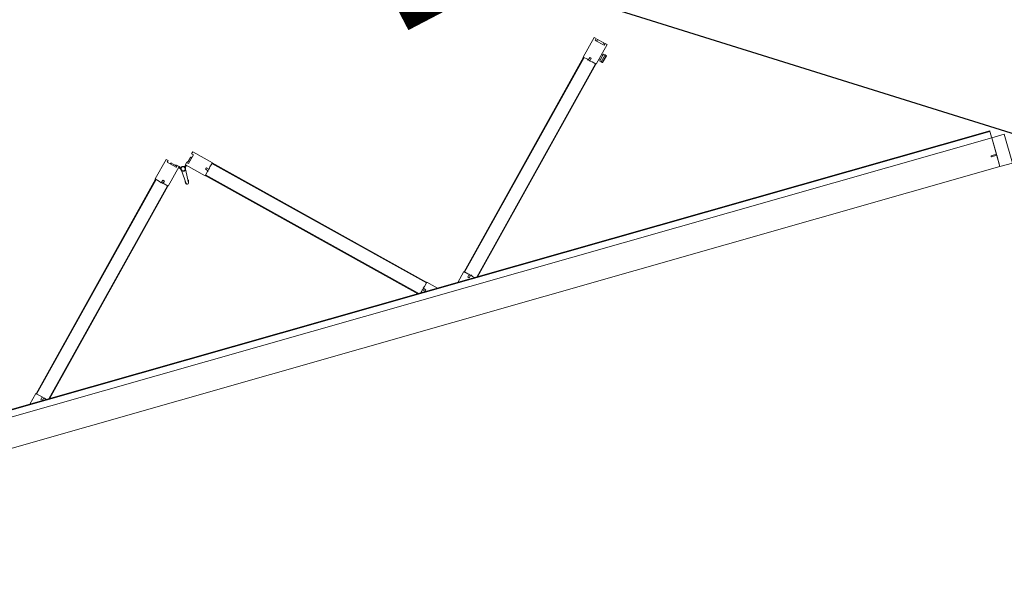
# Model space of a CAD drawing. Header units: inches. Extents: x 424 to 2043, y -237 to 445.
# Tile 250 of 256: x 728.67 to 732, y 8.58 to 10.49. Entities that reach past the tile are written whole.
import ezdxf

# ---------------------------------------------------------------- set-up
doc = ezdxf.new("R2010")
doc.units = ezdxf.units.IN
doc.header["$MEASUREMENT"] = 0
doc.layers.add('A-DOOR', color=31, linetype='Continuous', lineweight=9)
doc.styles.get("Standard").update_dxf_attribs({"font": 'arial.ttf'})
doc.dimstyles.new('ISO-25', dxfattribs={"dimtxt": 1.2, "dimasz": 0.5, "dimexe": 0.8, "dimexo": 50, "dimtad": 1, "dimtoh": 1, "dimdec": 1, "dimdsep": 46, "dimtxsty": 'Standard', "dimblk": 'ARCHTICK', "dimcen": 2.5, "dimadec": 0, "dimazin": 0, "dimtfac": 1, "dimtdec": 1, "dimtmove": 0, "dimatfit": 3, "dimldrblk": 'ARCHTICK', "dimfxl": 1, "dimfxlon": 1, "dimarcsym": 0})

# ---------------------------------------------------------------- blocks, each defined once
blk = doc.blocks.new('5-panel_Bi-fold_external_door_10806 - Type 1-V6-اول')
at = {"layer": 'A-DOOR'}
for p, q in [((-0.1205, 0.7449), (-0.1742, 0.6912)), ((-0.1148, 0.7393), (-0.1205, 0.7449)), ((-0.1198, 0.7343), (-0.1148, 0.7393)), ((-0.0957, 0.7103), (-0.1198, 0.7343)), ((-0.0281, 0.7343), (-0.0521, 0.7103)), ((-0.0274, 0.7449), (-0.033, 0.7393)), ((-0.033, 0.7393), (-0.0281, 0.7343)), ((0.0264, 0.6912), (-0.0274, 0.7449)), ((1.3827, 0.745), (1.3289, 0.6912)), ((1.3884, 0.7393), (1.3827, 0.745)), ((1.3834, 0.7343), (1.3884, 0.7393)), ((1.4074, 0.7103), (1.3834, 0.7343)), ((1.3912, 0.7354), (1.3868, 0.731)), ((1.4085, 0.7181), (1.3912, 0.7354)), ((-0.1389, 0.6558), (-0.0851, 0.7096)), ((-0.1103, 0.7284), (-0.112, 0.7266)), ((-0.1103, 0.7284), (-0.112, 0.7266)), ((-0.1103, 0.7284), (-0.112, 0.7266)), ((-0.097, 0.7173), (-0.1081, 0.7284)), ((-0.0908, 0.7153), (-0.0957, 0.7103)), ((-0.0909, 0.7151), (-0.0924, 0.7165)), ((-0.0851, 0.7096), (-0.0908, 0.7153)), ((-0.0879, 0.7068), (-0.0837, 0.7025)), ((-0.0797, 0.7039), (-0.0853, 0.7094)), ((-0.0625, 0.7094), (-0.0681, 0.7039)), ((-0.0674, 0.7031), (-0.0676, 0.7033)), ((-0.0674, 0.7031), (-0.0676, 0.7033)), ((-0.0674, 0.7031), (-0.0676, 0.7033)), ((-0.0674, 0.7031), (-0.0676, 0.7033)), ((-0.0674, 0.7031), (-0.0676, 0.7033)), ((-0.0674, 0.7031), (-0.0676, 0.7033)), ((-0.0674, 0.7031), (-0.0676, 0.7033)), ((-0.0674, 0.7031), (-0.0676, 0.7033)), ((-0.0674, 0.7031), (-0.0676, 0.7033)), ((-0.0642, 0.7025), (-0.0599, 0.7068)), ((-0.0571, 0.7153), (-0.0627, 0.7096)), ((-0.0627, 0.7096), (-0.009, 0.6558)), ((-0.0521, 0.7103), (-0.0571, 0.7153)), ((-0.0554, 0.7165), (-0.0569, 0.7151)), ((-0.0397, 0.7284), (-0.0508, 0.7173)), ((-0.0358, 0.7266), (-0.0376, 0.7284)), ((-0.0358, 0.7266), (-0.0376, 0.7284)), ((-0.0358, 0.7266), (-0.0376, 0.7284)), ((1.3643, 0.6559), (1.418, 0.7096)), ((1.4069, 0.7165), (1.4085, 0.7181)), ((1.4103, 0.7131), (1.4069, 0.7165)), ((1.4124, 0.7153), (1.4074, 0.7103)), ((1.418, 0.7096), (1.4124, 0.7153)), ((-0.7598, 0.1042), (-0.1735, 0.6905)), ((-0.7584, 0.1027), (-0.1721, 0.6891)), ((-0.1742, 0.6912), (-0.1627, 0.6797)), ((-0.1735, 0.6905), (-0.1721, 0.6891)), ((-0.1627, 0.6797), (-0.158, 0.6731)), ((-0.158, 0.6731), (-0.1507, 0.6804)), ((-0.1571, 0.6741), (-0.1528, 0.6698)), ((-0.1464, 0.6762), (-0.1536, 0.6691)), ((-0.1536, 0.6691), (-0.15, 0.667)), ((-0.1507, 0.6804), (-0.1464, 0.6762)), ((-0.15, 0.667), (-0.1389, 0.6558)), ((-0.0812, 0.695), (-0.0779, 0.648)), ((-0.0699, 0.648), (-0.0666, 0.695)), ((-0.009, 0.6558), (0.0022, 0.667)), ((-0.0014, 0.6762), (0.0029, 0.6804)), ((0.0057, 0.6691), (-0.0014, 0.6762)), ((0.0022, 0.667), (0.0057, 0.6691)), ((0.0029, 0.6804), (0.0102, 0.6731)), ((0.005, 0.6698), (0.0092, 0.6741)), ((0.0102, 0.6731), (0.0148, 0.6797)), ((0.0148, 0.6797), (0.0264, 0.6912)), ((0.0243, 0.6891), (0.0257, 0.6905)), ((0.0243, 0.6891), (0.6106, 0.1027)), ((0.0257, 0.6905), (0.612, 0.1042)), ((1.3297, 0.6905), (0.7433, 0.1042)), ((1.3311, 0.6891), (0.7447, 0.1028)), ((1.3289, 0.6912), (1.3401, 0.6801)), ((1.3297, 0.6905), (1.3311, 0.6891)), ((1.3401, 0.6801), (1.3422, 0.6765)), ((1.3422, 0.6765), (1.3493, 0.6836)), ((1.3429, 0.6773), (1.3472, 0.673)), ((1.3535, 0.6794), (1.3462, 0.672)), ((1.3462, 0.672), (1.3528, 0.6674)), ((1.3493, 0.6836), (1.3535, 0.6794)), ((1.3528, 0.6674), (1.3643, 0.6559)), ((1.3775, 0.669), (1.381, 0.6655)), ((1.3785, 0.6629), (1.381, 0.6655)), ((1.3943, 0.6788), (1.381, 0.6655)), ((1.4015, 0.6781), (1.3824, 0.659)), ((1.3855, 0.6559), (1.4046, 0.675)), ((1.3855, 0.6559), (1.4046, 0.675)), ((1.3861, 0.6553), (1.4052, 0.6744)), ((1.3943, 0.6788), (1.3907, 0.6823)), ((1.3943, 0.6788), (1.3976, 0.682)), ((1.3976, 0.682), (1.4015, 0.6781)), ((1.4015, 0.6781), (1.4024, 0.6772)), ((1.4024, 0.6772), (1.4046, 0.675)), ((1.4046, 0.675), (1.4052, 0.6744)), ((-0.7235, 0.0755), (-0.141, 0.658)), ((-0.7207, 0.0755), (-0.1396, 0.6566)), ((-0.141, 0.658), (-0.1396, 0.6566)), ((-0.0796, 0.6523), (-0.0777, 0.647)), ((-0.0796, 0.6523), (-0.0779, 0.648)), ((-0.0777, 0.647), (-0.0796, 0.6523)), ((-0.0777, 0.647), (-0.0778, 0.6474)), ((-0.0701, 0.647), (-0.0683, 0.6523)), ((-0.0683, 0.6523), (-0.0701, 0.647)), ((-0.0701, 0.647), (-0.07, 0.6474)), ((-0.0683, 0.6523), (-0.0699, 0.648)), ((-0.0083, 0.6566), (-0.0069, 0.658)), ((-0.0083, 0.6566), (0.5728, 0.0755)), ((-0.0069, 0.658), (0.5757, 0.0755)), ((1.3622, 0.658), (0.7797, 0.0755)), ((1.3636, 0.6566), (0.7825, 0.0755)), ((1.3622, 0.658), (1.3636, 0.6566)), ((1.3824, 0.659), (1.3785, 0.6629)), ((1.3833, 0.6581), (1.3824, 0.659)), ((1.3855, 0.6559), (1.3833, 0.6581)), ((1.3861, 0.6553), (1.3855, 0.6559)), ((-0.7605, 0.1049), (-0.7899, 0.0755)), ((-0.749, 0.0933), (-0.7605, 0.1049)), ((-0.7584, 0.1027), (-0.7598, 0.1042)), ((0.6127, 0.1049), (0.6012, 0.0933)), ((0.612, 0.1042), (0.6106, 0.1027)), ((0.6421, 0.0755), (0.6127, 0.1049)), ((0.7426, 0.1049), (0.7132, 0.0755)), ((0.7538, 0.0937), (0.7426, 0.1049)), ((0.7447, 0.1028), (0.7433, 0.1042)), ((2.581, 0.0759), (-2.331, 0.0759)), ((2.581, 0.0737), (-2.331, 0.0737)), ((-0.7498, 0.0814), (-0.7424, 0.0887)), ((-0.7455, 0.0771), (-0.7498, 0.0814)), ((-0.7424, 0.0887), (-0.749, 0.0933)), ((-0.7384, 0.0842), (-0.7455, 0.0771)), ((-0.7391, 0.0835), (-0.7434, 0.0877)), ((-0.7363, 0.0807), (-0.7384, 0.0842)), ((-0.7311, 0.0755), (-0.7363, 0.0807)), ((0.5885, 0.0807), (0.5833, 0.0755)), ((0.5906, 0.0842), (0.5885, 0.0807)), ((0.5977, 0.0771), (0.5906, 0.0842)), ((0.5956, 0.0877), (0.5913, 0.0835)), ((0.6012, 0.0933), (0.5946, 0.0887)), ((0.5946, 0.0887), (0.6019, 0.0814)), ((0.6019, 0.0814), (0.5977, 0.0771)), ((0.7502, 0.0846), (0.7573, 0.0917)), ((0.7545, 0.0803), (0.7502, 0.0846)), ((0.7573, 0.0917), (0.7538, 0.0937)), ((0.7618, 0.0877), (0.7545, 0.0803)), ((0.7608, 0.0867), (0.7566, 0.0909)), ((0.7664, 0.0811), (0.7618, 0.0877)), ((0.772, 0.0755), (0.7664, 0.0811)), ((2.581, 0.0759), (2.581, 0.0755)), ((2.581, 0.0755), (2.581, 0.0743)), ((2.581, 0.0743), (2.581, 0.0737)), ((2.581, 0.0737), (2.581, 0.0693)), ((2.581, 0.0693), (2.581, 0.0538)), ((-2.331, 0.0516), (2.581, 0.0516)), ((2.581, 0.0538), (2.581, 0.0516)), ((2.581, 0.0516), (2.581, -0.05)), ((2.625, 0.0516), (2.581, 0.0516)), ((2.581, 0.0516), (2.581, -0.0065)), ((2.625, -0.05), (2.625, 0.0516)), ((2.562, -0.007), (2.562, -0.0097)), ((2.581, -0.0065), (2.5625, -0.0065)), ((2.5625, -0.0102), (2.581, -0.0102)), ((2.581, -0.0102), (2.581, -0.05)), ((-2.331, -0.05), (2.581, -0.05)), ((2.581, -0.05), (2.625, -0.05))]:
    blk.add_line(p, q, dxfattribs=at)
at = {"layer": 'A-DOOR', "flags": 128}
for points in [[(-0.0739, 0.7063), (-0.0742, 0.7063), (-0.0746, 0.7063), (-0.0749, 0.7063), (-0.0752, 0.7062), (-0.0755, 0.7062), (-0.0758, 0.7061), (-0.0761, 0.706), (-0.0764, 0.7059), (-0.0767, 0.7058), (-0.077, 0.7057), (-0.0773, 0.7056), (-0.0776, 0.7054), (-0.0779, 0.7053), (-0.0782, 0.7051), (-0.0784, 0.7049), (-0.0787, 0.7048), (-0.0789, 0.7046), (-0.0792, 0.7044), (-0.0794, 0.7041), (-0.0797, 0.7039), (-0.0799, 0.7037), (-0.0801, 0.7034), (-0.0803, 0.7032), (-0.0805, 0.7029), (-0.0806, 0.7027), (-0.0808, 0.7024), (-0.081, 0.7021), (-0.0811, 0.7018), (-0.0812, 0.7015), (-0.0814, 0.7012), (-0.0815, 0.7009), (-0.0816, 0.7006), (-0.0817, 0.7003), (-0.0817, 0.7), (-0.0818, 0.6997), (-0.0818, 0.6994), (-0.0819, 0.6991), (-0.0819, 0.6987), (-0.0819, 0.6984), (-0.0819, 0.6981), (-0.0819, 0.6978), (-0.0819, 0.6975), (-0.0818, 0.6972), (-0.0818, 0.6968), (-0.0817, 0.6965), (-0.0816, 0.6962), (-0.0815, 0.6959), (-0.0814, 0.6956), (-0.0813, 0.6953), (-0.0812, 0.695), (-0.0811, 0.6947), (-0.0809, 0.6944), (-0.0807, 0.6942), (-0.0806, 0.6939), (-0.0804, 0.6936), (-0.0802, 0.6934), (-0.08, 0.6931), (-0.0798, 0.6929), (-0.0796, 0.6927), (-0.0793, 0.6924), (-0.0791, 0.6922), (-0.0788, 0.692), (-0.0786, 0.6918), (-0.0783, 0.6917), (-0.078, 0.6915), (-0.0778, 0.6913), (-0.0775, 0.6912), (-0.0772, 0.691), (-0.0769, 0.6909), (-0.0766, 0.6908), (-0.0763, 0.6907), (-0.076, 0.6906), (-0.0757, 0.6905), (-0.0754, 0.6905), (-0.075, 0.6904), (-0.0747, 0.6904), (-0.0744, 0.6904), (-0.0741, 0.6903), (-0.0739, 0.6903)], [(-0.0801, 0.7034), (-0.0803, 0.7032), (-0.0805, 0.7029), (-0.0806, 0.7027), (-0.0808, 0.7024), (-0.081, 0.7021), (-0.0811, 0.7018), (-0.0812, 0.7015), (-0.0814, 0.7012), (-0.0815, 0.7009), (-0.0816, 0.7006), (-0.0817, 0.7003), (-0.0817, 0.7), (-0.0818, 0.6997), (-0.0818, 0.6994), (-0.0819, 0.6991), (-0.0819, 0.6987), (-0.0819, 0.6984), (-0.0819, 0.6981), (-0.0819, 0.6978), (-0.0819, 0.6975), (-0.0818, 0.6972), (-0.0818, 0.6968), (-0.0817, 0.6965), (-0.0816, 0.6962), (-0.0815, 0.6959), (-0.0814, 0.6956), (-0.0813, 0.6953), (-0.0812, 0.695), (-0.0811, 0.6947), (-0.0809, 0.6944), (-0.0807, 0.6942), (-0.0806, 0.6939), (-0.0804, 0.6936), (-0.0802, 0.6934), (-0.08, 0.6931), (-0.0798, 0.6929), (-0.0796, 0.6927), (-0.0793, 0.6924), (-0.0791, 0.6922), (-0.0788, 0.692), (-0.0786, 0.6918), (-0.0783, 0.6917), (-0.078, 0.6915), (-0.0778, 0.6913), (-0.0775, 0.6912), (-0.0772, 0.691), (-0.0769, 0.6909), (-0.0766, 0.6908), (-0.0763, 0.6907), (-0.076, 0.6906), (-0.0757, 0.6905), (-0.0754, 0.6905), (-0.075, 0.6904), (-0.0747, 0.6904), (-0.0744, 0.6904), (-0.0741, 0.6903), (-0.0739, 0.6903)], [(-0.0801, 0.7034), (-0.0803, 0.7032), (-0.0805, 0.7029), (-0.0806, 0.7027), (-0.0808, 0.7024), (-0.081, 0.7021), (-0.0811, 0.7018), (-0.0812, 0.7015), (-0.0814, 0.7012), (-0.0815, 0.7009), (-0.0816, 0.7006), (-0.0817, 0.7003), (-0.0817, 0.7), (-0.0818, 0.6997), (-0.0818, 0.6994), (-0.0819, 0.6991), (-0.0819, 0.6987), (-0.0819, 0.6984), (-0.0819, 0.6981), (-0.0819, 0.6978), (-0.0819, 0.6975), (-0.0818, 0.6972), (-0.0818, 0.6968), (-0.0817, 0.6965), (-0.0816, 0.6962), (-0.0815, 0.6959), (-0.0814, 0.6956), (-0.0813, 0.6953), (-0.0812, 0.695), (-0.0811, 0.6947), (-0.0809, 0.6944), (-0.0807, 0.6942), (-0.0806, 0.6939), (-0.0804, 0.6936), (-0.0802, 0.6934), (-0.08, 0.6931), (-0.0798, 0.6929), (-0.0796, 0.6927), (-0.0793, 0.6924), (-0.0791, 0.6922), (-0.0788, 0.692), (-0.0786, 0.6918), (-0.0783, 0.6917), (-0.078, 0.6915), (-0.0778, 0.6913), (-0.0775, 0.6912), (-0.0772, 0.691), (-0.0769, 0.6909), (-0.0766, 0.6908), (-0.0763, 0.6907), (-0.076, 0.6906), (-0.0757, 0.6905), (-0.0754, 0.6905), (-0.075, 0.6904), (-0.0747, 0.6904), (-0.0744, 0.6904), (-0.0741, 0.6903), (-0.0739, 0.6903)], [(-0.0801, 0.7034), (-0.0803, 0.7032), (-0.0805, 0.7029), (-0.0806, 0.7027), (-0.0808, 0.7024), (-0.081, 0.7021), (-0.0811, 0.7018), (-0.0812, 0.7015), (-0.0814, 0.7012), (-0.0815, 0.7009), (-0.0816, 0.7006), (-0.0817, 0.7003), (-0.0817, 0.7), (-0.0818, 0.6997), (-0.0818, 0.6994), (-0.0819, 0.6991), (-0.0819, 0.6987), (-0.0819, 0.6984), (-0.0819, 0.6981), (-0.0819, 0.6978), (-0.0819, 0.6975), (-0.0818, 0.6972), (-0.0818, 0.6968), (-0.0817, 0.6965), (-0.0816, 0.6962), (-0.0815, 0.6959), (-0.0814, 0.6956), (-0.0813, 0.6953), (-0.0812, 0.695), (-0.0811, 0.6947), (-0.0809, 0.6944), (-0.0807, 0.6942), (-0.0806, 0.6939), (-0.0804, 0.6936), (-0.0802, 0.6934), (-0.08, 0.6931), (-0.0798, 0.6929), (-0.0796, 0.6927), (-0.0793, 0.6924), (-0.0791, 0.6922), (-0.0788, 0.692), (-0.0786, 0.6918), (-0.0783, 0.6917), (-0.078, 0.6915), (-0.0778, 0.6913), (-0.0775, 0.6912), (-0.0772, 0.691), (-0.0769, 0.6909), (-0.0766, 0.6908), (-0.0763, 0.6907), (-0.076, 0.6906), (-0.0757, 0.6905), (-0.0754, 0.6905), (-0.075, 0.6904), (-0.0747, 0.6904), (-0.0744, 0.6904), (-0.0741, 0.6903), (-0.0739, 0.6903)], [(-0.0801, 0.7034), (-0.0803, 0.7032), (-0.0805, 0.7029), (-0.0806, 0.7027), (-0.0808, 0.7024), (-0.081, 0.7021), (-0.0811, 0.7018), (-0.0812, 0.7015), (-0.0814, 0.7012), (-0.0815, 0.7009), (-0.0816, 0.7006), (-0.0817, 0.7003), (-0.0817, 0.7), (-0.0818, 0.6997), (-0.0818, 0.6994), (-0.0819, 0.6991), (-0.0819, 0.6987), (-0.0819, 0.6984), (-0.0819, 0.6981), (-0.0819, 0.6978), (-0.0819, 0.6975), (-0.0818, 0.6972), (-0.0818, 0.6968), (-0.0817, 0.6965), (-0.0816, 0.6962), (-0.0815, 0.6959), (-0.0814, 0.6956), (-0.0813, 0.6953), (-0.0812, 0.695), (-0.0811, 0.6947), (-0.0809, 0.6944), (-0.0807, 0.6942), (-0.0806, 0.6939), (-0.0804, 0.6936), (-0.0802, 0.6934), (-0.08, 0.6931), (-0.0798, 0.6929), (-0.0796, 0.6927), (-0.0793, 0.6924), (-0.0791, 0.6922), (-0.0788, 0.692), (-0.0786, 0.6918), (-0.0783, 0.6917), (-0.078, 0.6915), (-0.0778, 0.6913), (-0.0775, 0.6912), (-0.0772, 0.691), (-0.0769, 0.6909), (-0.0766, 0.6908), (-0.0763, 0.6907), (-0.076, 0.6906), (-0.0757, 0.6905), (-0.0754, 0.6905), (-0.075, 0.6904), (-0.0747, 0.6904), (-0.0744, 0.6904), (-0.0741, 0.6903), (-0.0739, 0.6903)], [(-0.0808, 0.7024), (-0.081, 0.7021), (-0.0811, 0.7018), (-0.0812, 0.7015), (-0.0814, 0.7012), (-0.0815, 0.7009), (-0.0816, 0.7006), (-0.0817, 0.7003), (-0.0817, 0.7), (-0.0818, 0.6997), (-0.0818, 0.6994), (-0.0819, 0.6991), (-0.0819, 0.6987), (-0.0819, 0.6984), (-0.0819, 0.6981), (-0.0819, 0.6978), (-0.0819, 0.6975), (-0.0818, 0.6972), (-0.0818, 0.6968), (-0.0817, 0.6965), (-0.0816, 0.6962), (-0.0815, 0.6959), (-0.0814, 0.6956), (-0.0813, 0.6953)], [(-0.081, 0.7021), (-0.0811, 0.7018), (-0.0812, 0.7015), (-0.0814, 0.7012), (-0.0815, 0.7009), (-0.0816, 0.7006), (-0.0817, 0.7003), (-0.0817, 0.7), (-0.0818, 0.6997), (-0.0818, 0.6994), (-0.0819, 0.6991), (-0.0819, 0.6987), (-0.0819, 0.6984), (-0.0819, 0.6981), (-0.0819, 0.6978), (-0.0819, 0.6975), (-0.0818, 0.6972), (-0.0818, 0.6968), (-0.0817, 0.6965), (-0.0816, 0.6962), (-0.0815, 0.6959), (-0.0814, 0.6956), (-0.0813, 0.6953)], [(-0.081, 0.7021), (-0.0811, 0.7018), (-0.0812, 0.7015), (-0.0814, 0.7012), (-0.0815, 0.7009), (-0.0816, 0.7006), (-0.0817, 0.7003), (-0.0817, 0.7), (-0.0818, 0.6997), (-0.0818, 0.6994), (-0.0819, 0.6991), (-0.0819, 0.6987), (-0.0819, 0.6984), (-0.0819, 0.6981), (-0.0819, 0.6978), (-0.0819, 0.6975), (-0.0818, 0.6972), (-0.0818, 0.6968), (-0.0817, 0.6965), (-0.0816, 0.6962), (-0.0815, 0.6959), (-0.0814, 0.6956), (-0.0813, 0.6953)], [(-0.081, 0.7021), (-0.0811, 0.7018), (-0.0812, 0.7015), (-0.0814, 0.7012), (-0.0815, 0.7009), (-0.0816, 0.7006), (-0.0817, 0.7003), (-0.0817, 0.7), (-0.0818, 0.6997), (-0.0818, 0.6994), (-0.0819, 0.6991), (-0.0819, 0.6987), (-0.0819, 0.6984), (-0.0819, 0.6981), (-0.0819, 0.6978), (-0.0819, 0.6975), (-0.0818, 0.6972), (-0.0818, 0.6968), (-0.0817, 0.6965), (-0.0816, 0.6962), (-0.0815, 0.6959), (-0.0814, 0.6956), (-0.0813, 0.6953)], [(-0.081, 0.7021), (-0.0811, 0.7018), (-0.0812, 0.7015), (-0.0814, 0.7012), (-0.0815, 0.7009), (-0.0816, 0.7006), (-0.0817, 0.7003), (-0.0817, 0.7), (-0.0818, 0.6997), (-0.0818, 0.6994), (-0.0819, 0.6991), (-0.0819, 0.6987), (-0.0819, 0.6984), (-0.0819, 0.6981), (-0.0819, 0.6978), (-0.0819, 0.6975), (-0.0818, 0.6972), (-0.0818, 0.6968), (-0.0817, 0.6965), (-0.0816, 0.6962), (-0.0815, 0.6959), (-0.0814, 0.6956), (-0.0813, 0.6953)], [(-0.081, 0.7021), (-0.0811, 0.7018), (-0.0812, 0.7015), (-0.0814, 0.7012), (-0.0815, 0.7009), (-0.0816, 0.7006), (-0.0817, 0.7003), (-0.0817, 0.7), (-0.0818, 0.6997), (-0.0818, 0.6994), (-0.0819, 0.6991), (-0.0819, 0.6987), (-0.0819, 0.6984), (-0.0819, 0.6981), (-0.0819, 0.6978), (-0.0819, 0.6975), (-0.0818, 0.6972), (-0.0818, 0.6968), (-0.0817, 0.6965), (-0.0816, 0.6962), (-0.0815, 0.6959), (-0.0814, 0.6956), (-0.0813, 0.6953)], [(-0.081, 0.7021), (-0.0811, 0.7018), (-0.0812, 0.7015), (-0.0814, 0.7012), (-0.0815, 0.7009), (-0.0816, 0.7006), (-0.0817, 0.7003), (-0.0817, 0.7), (-0.0818, 0.6997), (-0.0818, 0.6994), (-0.0819, 0.6991), (-0.0819, 0.6987), (-0.0819, 0.6984), (-0.0819, 0.6981), (-0.0819, 0.6978), (-0.0819, 0.6975), (-0.0818, 0.6972), (-0.0818, 0.6968), (-0.0817, 0.6965), (-0.0816, 0.6962), (-0.0815, 0.6959), (-0.0814, 0.6956), (-0.0813, 0.6953)], [(-0.081, 0.7021), (-0.0811, 0.7018), (-0.0812, 0.7015), (-0.0814, 0.7012), (-0.0815, 0.7009), (-0.0816, 0.7006), (-0.0817, 0.7003), (-0.0817, 0.7), (-0.0818, 0.6997), (-0.0818, 0.6994), (-0.0819, 0.6991), (-0.0819, 0.6987), (-0.0819, 0.6984), (-0.0819, 0.6981), (-0.0819, 0.6978), (-0.0819, 0.6975), (-0.0818, 0.6972), (-0.0818, 0.6968), (-0.0817, 0.6965), (-0.0816, 0.6962), (-0.0815, 0.6959), (-0.0814, 0.6956), (-0.0813, 0.6953)], [(-0.081, 0.7021), (-0.0811, 0.7018), (-0.0812, 0.7015), (-0.0814, 0.7012), (-0.0815, 0.7009), (-0.0816, 0.7006), (-0.0817, 0.7003), (-0.0817, 0.7), (-0.0818, 0.6997), (-0.0818, 0.6994), (-0.0819, 0.6991), (-0.0819, 0.6987), (-0.0819, 0.6984), (-0.0819, 0.6981), (-0.0819, 0.6978), (-0.0819, 0.6975), (-0.0818, 0.6972), (-0.0818, 0.6968), (-0.0817, 0.6965), (-0.0816, 0.6962), (-0.0815, 0.6959), (-0.0814, 0.6956), (-0.0813, 0.6953)], [(-0.0801, 0.7034), (-0.0803, 0.7032), (-0.0805, 0.7029)], [(-0.0801, 0.7034), (-0.0803, 0.7032), (-0.0805, 0.7029)], [(-0.0801, 0.7034), (-0.0803, 0.7032), (-0.0805, 0.7029)], [(-0.0801, 0.7034), (-0.0803, 0.7032), (-0.0805, 0.7029)], [(-0.0801, 0.7034), (-0.0803, 0.7032), (-0.0805, 0.7029)], [(-0.0801, 0.7034), (-0.0803, 0.7032), (-0.0805, 0.7029)], [(-0.0801, 0.7034), (-0.0803, 0.7032), (-0.0805, 0.7029)], [(-0.0801, 0.7034), (-0.0803, 0.7032), (-0.0805, 0.7029)], [(-0.0801, 0.7034), (-0.0803, 0.7032), (-0.0805, 0.7029)], [(-0.0742, 0.7063), (-0.0746, 0.7063), (-0.0749, 0.7063), (-0.0752, 0.7062), (-0.0755, 0.7062), (-0.0758, 0.7061), (-0.0761, 0.706), (-0.0764, 0.7059), (-0.0767, 0.7058), (-0.077, 0.7057), (-0.0773, 0.7056), (-0.0776, 0.7054), (-0.0779, 0.7053), (-0.0782, 0.7051), (-0.0784, 0.7049), (-0.0787, 0.7048), (-0.0789, 0.7046), (-0.0792, 0.7044), (-0.0794, 0.7041), (-0.0797, 0.7039)], [(-0.0742, 0.7063), (-0.0746, 0.7063), (-0.0749, 0.7063), (-0.0752, 0.7062), (-0.0755, 0.7062), (-0.0758, 0.7061), (-0.0761, 0.706), (-0.0764, 0.7059), (-0.0767, 0.7058), (-0.077, 0.7057), (-0.0773, 0.7056), (-0.0776, 0.7054), (-0.0779, 0.7053), (-0.0782, 0.7051), (-0.0784, 0.7049), (-0.0787, 0.7048), (-0.0789, 0.7046), (-0.0792, 0.7044), (-0.0794, 0.7041), (-0.0797, 0.7039)], [(-0.0742, 0.7063), (-0.0746, 0.7063), (-0.0749, 0.7063), (-0.0752, 0.7062), (-0.0755, 0.7062), (-0.0758, 0.7061), (-0.0761, 0.706), (-0.0764, 0.7059), (-0.0767, 0.7058), (-0.077, 0.7057), (-0.0773, 0.7056), (-0.0776, 0.7054), (-0.0779, 0.7053), (-0.0782, 0.7051), (-0.0784, 0.7049), (-0.0787, 0.7048), (-0.0789, 0.7046), (-0.0792, 0.7044), (-0.0794, 0.7041), (-0.0797, 0.7039)], [(-0.0742, 0.7063), (-0.0746, 0.7063), (-0.0749, 0.7063), (-0.0752, 0.7062), (-0.0755, 0.7062), (-0.0758, 0.7061), (-0.0761, 0.706), (-0.0764, 0.7059), (-0.0767, 0.7058), (-0.077, 0.7057), (-0.0773, 0.7056), (-0.0776, 0.7054), (-0.0779, 0.7053), (-0.0782, 0.7051), (-0.0784, 0.7049), (-0.0787, 0.7048), (-0.0789, 0.7046), (-0.0792, 0.7044), (-0.0794, 0.7041), (-0.0797, 0.7039)], [(-0.0742, 0.7063), (-0.0746, 0.7063), (-0.0749, 0.7063), (-0.0752, 0.7062), (-0.0755, 0.7062), (-0.0758, 0.7061), (-0.0761, 0.706), (-0.0764, 0.7059), (-0.0767, 0.7058), (-0.077, 0.7057), (-0.0773, 0.7056), (-0.0776, 0.7054), (-0.0779, 0.7053), (-0.0782, 0.7051), (-0.0784, 0.7049), (-0.0787, 0.7048), (-0.0789, 0.7046), (-0.0792, 0.7044), (-0.0794, 0.7041), (-0.0797, 0.7039)], [(-0.0739, 0.7063), (-0.0742, 0.7063), (-0.0746, 0.7063), (-0.0749, 0.7063), (-0.0752, 0.7062), (-0.0755, 0.7062), (-0.0758, 0.7061), (-0.0761, 0.706), (-0.0764, 0.7059), (-0.0767, 0.7058), (-0.077, 0.7057), (-0.0773, 0.7056), (-0.0776, 0.7054), (-0.0779, 0.7053), (-0.0782, 0.7051), (-0.0784, 0.7049), (-0.0787, 0.7048), (-0.0789, 0.7046), (-0.0792, 0.7044), (-0.0794, 0.7041), (-0.0797, 0.7039)], [(-0.0739, 0.7063), (-0.0742, 0.7063), (-0.0746, 0.7063), (-0.0749, 0.7063), (-0.0752, 0.7062), (-0.0755, 0.7062), (-0.0758, 0.7061), (-0.0761, 0.706), (-0.0764, 0.7059), (-0.0767, 0.7058), (-0.077, 0.7057), (-0.0773, 0.7056), (-0.0776, 0.7054), (-0.0779, 0.7053), (-0.0782, 0.7051), (-0.0784, 0.7049), (-0.0787, 0.7048), (-0.0789, 0.7046), (-0.0792, 0.7044), (-0.0794, 0.7041), (-0.0797, 0.7039)], [(-0.0739, 0.7063), (-0.0742, 0.7063), (-0.0746, 0.7063), (-0.0749, 0.7063), (-0.0752, 0.7062), (-0.0755, 0.7062), (-0.0758, 0.7061), (-0.0761, 0.706), (-0.0764, 0.7059), (-0.0767, 0.7058), (-0.077, 0.7057), (-0.0773, 0.7056), (-0.0776, 0.7054), (-0.0779, 0.7053), (-0.0782, 0.7051), (-0.0784, 0.7049), (-0.0787, 0.7048), (-0.0789, 0.7046), (-0.0792, 0.7044), (-0.0794, 0.7041), (-0.0797, 0.7039)], [(-0.0739, 0.7063), (-0.0742, 0.7063), (-0.0746, 0.7063), (-0.0749, 0.7063), (-0.0752, 0.7062), (-0.0755, 0.7062), (-0.0758, 0.7061), (-0.0761, 0.706), (-0.0764, 0.7059), (-0.0767, 0.7058), (-0.077, 0.7057), (-0.0773, 0.7056), (-0.0776, 0.7054), (-0.0779, 0.7053), (-0.0782, 0.7051), (-0.0784, 0.7049), (-0.0787, 0.7048), (-0.0789, 0.7046), (-0.0792, 0.7044), (-0.0794, 0.7041), (-0.0797, 0.7039)], [(-0.0742, 0.7063), (-0.0746, 0.7063), (-0.0749, 0.7063), (-0.0752, 0.7062), (-0.0755, 0.7062), (-0.0758, 0.7061), (-0.0761, 0.706), (-0.0764, 0.7059), (-0.0767, 0.7058), (-0.077, 0.7057), (-0.0773, 0.7056), (-0.0776, 0.7054), (-0.0779, 0.7053), (-0.0782, 0.7051), (-0.0784, 0.7049), (-0.0787, 0.7048), (-0.0789, 0.7046), (-0.0792, 0.7044), (-0.0794, 0.7041), (-0.0797, 0.7039)], [(-0.0742, 0.7063), (-0.0746, 0.7063), (-0.0749, 0.7063), (-0.0752, 0.7062), (-0.0755, 0.7062), (-0.0758, 0.7061), (-0.0761, 0.706), (-0.0764, 0.7059), (-0.0767, 0.7058), (-0.077, 0.7057), (-0.0773, 0.7056), (-0.0776, 0.7054), (-0.0779, 0.7053), (-0.0782, 0.7051), (-0.0784, 0.7049), (-0.0787, 0.7048), (-0.0789, 0.7046), (-0.0792, 0.7044), (-0.0794, 0.7041), (-0.0797, 0.7039)], [(-0.0742, 0.7063), (-0.0746, 0.7063), (-0.0749, 0.7063), (-0.0752, 0.7062), (-0.0755, 0.7062), (-0.0758, 0.7061), (-0.0761, 0.706), (-0.0764, 0.7059), (-0.0767, 0.7058), (-0.077, 0.7057), (-0.0773, 0.7056), (-0.0776, 0.7054), (-0.0779, 0.7053), (-0.0782, 0.7051), (-0.0784, 0.7049), (-0.0787, 0.7048), (-0.0789, 0.7046), (-0.0792, 0.7044), (-0.0794, 0.7041), (-0.0797, 0.7039)], [(-0.0742, 0.7063), (-0.0746, 0.7063), (-0.0749, 0.7063), (-0.0752, 0.7062), (-0.0755, 0.7062), (-0.0758, 0.7061), (-0.0761, 0.706), (-0.0764, 0.7059), (-0.0767, 0.7058), (-0.077, 0.7057), (-0.0773, 0.7056), (-0.0776, 0.7054), (-0.0779, 0.7053), (-0.0782, 0.7051), (-0.0784, 0.7049), (-0.0787, 0.7048), (-0.0789, 0.7046), (-0.0792, 0.7044), (-0.0794, 0.7041), (-0.0797, 0.7039)], [(-0.0681, 0.7038), (-0.0683, 0.704), (-0.0685, 0.7042), (-0.0688, 0.7045), (-0.069, 0.7047), (-0.0693, 0.7048), (-0.0695, 0.705), (-0.0698, 0.7052), (-0.0701, 0.7054), (-0.0704, 0.7055), (-0.0706, 0.7056), (-0.0709, 0.7058), (-0.0712, 0.7059), (-0.0715, 0.706), (-0.0718, 0.7061), (-0.0722, 0.7061), (-0.0725, 0.7062), (-0.0728, 0.7063), (-0.0731, 0.7063), (-0.0734, 0.7063), (-0.0737, 0.7063), (-0.0739, 0.7063)], [(-0.0739, 0.6903), (-0.0736, 0.6903), (-0.0733, 0.6904), (-0.073, 0.6904), (-0.0726, 0.6904), (-0.0723, 0.6905), (-0.072, 0.6906), (-0.0717, 0.6907), (-0.0714, 0.6907), (-0.0711, 0.6909), (-0.0708, 0.691), (-0.0705, 0.6911), (-0.0702, 0.6912), (-0.0699, 0.6914), (-0.0697, 0.6916), (-0.0694, 0.6917), (-0.0691, 0.6919), (-0.0689, 0.6921), (-0.0686, 0.6923), (-0.0684, 0.6925), (-0.0682, 0.6928), (-0.068, 0.693), (-0.0677, 0.6932), (-0.0676, 0.6935), (-0.0674, 0.6938), (-0.0672, 0.694), (-0.067, 0.6943), (-0.0669, 0.6946), (-0.0667, 0.6949), (-0.0666, 0.6951), (-0.0665, 0.6954), (-0.0663, 0.6957), (-0.0663, 0.696), (-0.0662, 0.6964), (-0.0661, 0.6967), (-0.066, 0.697), (-0.066, 0.6973), (-0.0659, 0.6976), (-0.0659, 0.6979), (-0.0659, 0.6983), (-0.0659, 0.6986), (-0.0659, 0.6989), (-0.066, 0.6992), (-0.066, 0.6995), (-0.0661, 0.6998), (-0.0661, 0.7002), (-0.0662, 0.7005), (-0.0663, 0.7008), (-0.0664, 0.7011), (-0.0665, 0.7014), (-0.0666, 0.7017), (-0.0668, 0.702), (-0.0669, 0.7022), (-0.0671, 0.7025), (-0.0673, 0.7028), (-0.0674, 0.7031), (-0.0676, 0.7033), (-0.0678, 0.7036), (-0.0681, 0.7038), (-0.0683, 0.704), (-0.0685, 0.7042), (-0.0688, 0.7045), (-0.069, 0.7047), (-0.0693, 0.7048), (-0.0695, 0.705), (-0.0698, 0.7052), (-0.0701, 0.7054), (-0.0704, 0.7055), (-0.0706, 0.7056), (-0.0709, 0.7058), (-0.0712, 0.7059), (-0.0715, 0.706), (-0.0718, 0.7061), (-0.0722, 0.7061), (-0.0725, 0.7062), (-0.0728, 0.7063), (-0.0731, 0.7063), (-0.0734, 0.7063), (-0.0737, 0.7063), (-0.0739, 0.7063)], [(-0.0681, 0.7038), (-0.0683, 0.704), (-0.0685, 0.7042), (-0.0688, 0.7045), (-0.069, 0.7047), (-0.0693, 0.7048), (-0.0695, 0.705), (-0.0698, 0.7052), (-0.0701, 0.7054), (-0.0704, 0.7055), (-0.0706, 0.7056), (-0.0709, 0.7058), (-0.0712, 0.7059), (-0.0715, 0.706), (-0.0718, 0.7061), (-0.0722, 0.7061), (-0.0725, 0.7062), (-0.0728, 0.7063), (-0.0731, 0.7063), (-0.0734, 0.7063), (-0.0737, 0.7063), (-0.0739, 0.7063)], [(-0.0681, 0.7038), (-0.0683, 0.704), (-0.0685, 0.7042), (-0.0688, 0.7045), (-0.069, 0.7047), (-0.0693, 0.7048), (-0.0695, 0.705), (-0.0698, 0.7052), (-0.0701, 0.7054), (-0.0704, 0.7055), (-0.0706, 0.7056), (-0.0709, 0.7058), (-0.0712, 0.7059), (-0.0715, 0.706), (-0.0718, 0.7061), (-0.0722, 0.7061), (-0.0725, 0.7062), (-0.0728, 0.7063), (-0.0731, 0.7063), (-0.0734, 0.7063), (-0.0737, 0.7063), (-0.0739, 0.7063)], [(-0.0681, 0.7038), (-0.0683, 0.704), (-0.0685, 0.7042), (-0.0688, 0.7045), (-0.069, 0.7047), (-0.0693, 0.7048), (-0.0695, 0.705), (-0.0698, 0.7052), (-0.0701, 0.7054), (-0.0704, 0.7055), (-0.0706, 0.7056), (-0.0709, 0.7058), (-0.0712, 0.7059), (-0.0715, 0.706), (-0.0718, 0.7061), (-0.0722, 0.7061), (-0.0725, 0.7062), (-0.0728, 0.7063), (-0.0731, 0.7063), (-0.0734, 0.7063), (-0.0737, 0.7063), (-0.0739, 0.7063)], [(-0.0739, 0.6903), (-0.0736, 0.6903), (-0.0733, 0.6904), (-0.073, 0.6904), (-0.0726, 0.6904), (-0.0723, 0.6905), (-0.072, 0.6906), (-0.0717, 0.6907), (-0.0714, 0.6907), (-0.0711, 0.6909), (-0.0708, 0.691), (-0.0705, 0.6911), (-0.0702, 0.6912), (-0.0699, 0.6914), (-0.0697, 0.6916), (-0.0694, 0.6917), (-0.0691, 0.6919), (-0.0689, 0.6921), (-0.0686, 0.6923), (-0.0684, 0.6925), (-0.0682, 0.6928), (-0.068, 0.693), (-0.0677, 0.6932), (-0.0676, 0.6935), (-0.0674, 0.6938), (-0.0672, 0.694), (-0.067, 0.6943), (-0.0669, 0.6946), (-0.0667, 0.6949), (-0.0666, 0.6951), (-0.0665, 0.6954), (-0.0663, 0.6957), (-0.0663, 0.696), (-0.0662, 0.6964), (-0.0661, 0.6967), (-0.066, 0.697), (-0.066, 0.6973), (-0.0659, 0.6976), (-0.0659, 0.6979), (-0.0659, 0.6983), (-0.0659, 0.6986), (-0.0659, 0.6989), (-0.066, 0.6992), (-0.066, 0.6995), (-0.0661, 0.6998), (-0.0661, 0.7002), (-0.0662, 0.7005), (-0.0663, 0.7008), (-0.0664, 0.7011), (-0.0665, 0.7014), (-0.0666, 0.7017), (-0.0668, 0.702), (-0.0669, 0.7022), (-0.0671, 0.7025), (-0.0673, 0.7028), (-0.0674, 0.7031), (-0.0676, 0.7033)], [(-0.0739, 0.6903), (-0.0736, 0.6903), (-0.0733, 0.6904), (-0.073, 0.6904), (-0.0726, 0.6904), (-0.0723, 0.6905), (-0.072, 0.6906), (-0.0717, 0.6907), (-0.0714, 0.6907), (-0.0711, 0.6909), (-0.0708, 0.691), (-0.0705, 0.6911), (-0.0702, 0.6912), (-0.0699, 0.6914), (-0.0697, 0.6916), (-0.0694, 0.6917), (-0.0691, 0.6919), (-0.0689, 0.6921), (-0.0686, 0.6923), (-0.0684, 0.6925), (-0.0682, 0.6928), (-0.068, 0.693), (-0.0677, 0.6932), (-0.0676, 0.6935), (-0.0674, 0.6938), (-0.0672, 0.694), (-0.067, 0.6943), (-0.0669, 0.6946), (-0.0667, 0.6949), (-0.0666, 0.6951), (-0.0665, 0.6954), (-0.0663, 0.6957), (-0.0663, 0.696), (-0.0662, 0.6964), (-0.0661, 0.6967), (-0.066, 0.697), (-0.066, 0.6973), (-0.0659, 0.6976), (-0.0659, 0.6979), (-0.0659, 0.6983), (-0.0659, 0.6986), (-0.0659, 0.6989), (-0.066, 0.6992), (-0.066, 0.6995), (-0.0661, 0.6998), (-0.0661, 0.7002), (-0.0662, 0.7005), (-0.0663, 0.7008), (-0.0664, 0.7011), (-0.0665, 0.7014), (-0.0666, 0.7017), (-0.0668, 0.702), (-0.0669, 0.7022), (-0.0671, 0.7025), (-0.0673, 0.7028), (-0.0674, 0.7031), (-0.0676, 0.7033)], [(-0.0739, 0.6903), (-0.0736, 0.6903), (-0.0733, 0.6904), (-0.073, 0.6904), (-0.0726, 0.6904), (-0.0723, 0.6905), (-0.072, 0.6906), (-0.0717, 0.6907), (-0.0714, 0.6907), (-0.0711, 0.6909), (-0.0708, 0.691), (-0.0705, 0.6911), (-0.0702, 0.6912), (-0.0699, 0.6914), (-0.0697, 0.6916), (-0.0694, 0.6917), (-0.0691, 0.6919), (-0.0689, 0.6921), (-0.0686, 0.6923), (-0.0684, 0.6925), (-0.0682, 0.6928), (-0.068, 0.693), (-0.0677, 0.6932), (-0.0676, 0.6935), (-0.0674, 0.6938), (-0.0672, 0.694), (-0.067, 0.6943), (-0.0669, 0.6946), (-0.0667, 0.6949), (-0.0666, 0.6951), (-0.0665, 0.6954), (-0.0663, 0.6957), (-0.0663, 0.696), (-0.0662, 0.6964), (-0.0661, 0.6967), (-0.066, 0.697), (-0.066, 0.6973), (-0.0659, 0.6976), (-0.0659, 0.6979), (-0.0659, 0.6983), (-0.0659, 0.6986), (-0.0659, 0.6989), (-0.066, 0.6992), (-0.066, 0.6995), (-0.0661, 0.6998), (-0.0661, 0.7002), (-0.0662, 0.7005), (-0.0663, 0.7008), (-0.0664, 0.7011), (-0.0665, 0.7014), (-0.0666, 0.7017), (-0.0668, 0.702), (-0.0669, 0.7022), (-0.0671, 0.7025), (-0.0673, 0.7028), (-0.0674, 0.7031), (-0.0676, 0.7033)], [(-0.0739, 0.6903), (-0.0736, 0.6903), (-0.0733, 0.6904), (-0.073, 0.6904), (-0.0726, 0.6904), (-0.0723, 0.6905), (-0.072, 0.6906), (-0.0717, 0.6907), (-0.0714, 0.6907), (-0.0711, 0.6909), (-0.0708, 0.691), (-0.0705, 0.6911), (-0.0702, 0.6912), (-0.0699, 0.6914), (-0.0697, 0.6916), (-0.0694, 0.6917), (-0.0691, 0.6919), (-0.0689, 0.6921), (-0.0686, 0.6923), (-0.0684, 0.6925), (-0.0682, 0.6928), (-0.068, 0.693), (-0.0677, 0.6932), (-0.0676, 0.6935), (-0.0674, 0.6938), (-0.0672, 0.694), (-0.067, 0.6943), (-0.0669, 0.6946), (-0.0667, 0.6949), (-0.0666, 0.6951), (-0.0665, 0.6954), (-0.0663, 0.6957), (-0.0663, 0.696), (-0.0662, 0.6964), (-0.0661, 0.6967), (-0.066, 0.697), (-0.066, 0.6973), (-0.0659, 0.6976), (-0.0659, 0.6979), (-0.0659, 0.6983), (-0.0659, 0.6986), (-0.0659, 0.6989), (-0.066, 0.6992), (-0.066, 0.6995), (-0.0661, 0.6998), (-0.0661, 0.7002), (-0.0662, 0.7005), (-0.0663, 0.7008), (-0.0664, 0.7011), (-0.0665, 0.7014), (-0.0666, 0.7017), (-0.0668, 0.702), (-0.0669, 0.7022), (-0.0671, 0.7025), (-0.0673, 0.7028), (-0.0674, 0.7031), (-0.0676, 0.7033)], [(-0.0681, 0.7038), (-0.0683, 0.704), (-0.0685, 0.7042), (-0.0688, 0.7045), (-0.069, 0.7047), (-0.0693, 0.7048), (-0.0695, 0.705), (-0.0698, 0.7052), (-0.0701, 0.7054), (-0.0704, 0.7055), (-0.0706, 0.7056), (-0.0709, 0.7058), (-0.0712, 0.7059), (-0.0715, 0.706), (-0.0718, 0.7061), (-0.0722, 0.7061), (-0.0725, 0.7062), (-0.0728, 0.7063), (-0.0731, 0.7063), (-0.0734, 0.7063), (-0.0737, 0.7063)], [(-0.0681, 0.7038), (-0.0683, 0.704), (-0.0685, 0.7042), (-0.0688, 0.7045), (-0.069, 0.7047), (-0.0693, 0.7048), (-0.0695, 0.705), (-0.0698, 0.7052), (-0.0701, 0.7054), (-0.0704, 0.7055), (-0.0706, 0.7056), (-0.0709, 0.7058), (-0.0712, 0.7059), (-0.0715, 0.706), (-0.0718, 0.7061), (-0.0722, 0.7061), (-0.0725, 0.7062), (-0.0728, 0.7063), (-0.0731, 0.7063), (-0.0734, 0.7063), (-0.0737, 0.7063)], [(-0.0681, 0.7038), (-0.0683, 0.704), (-0.0685, 0.7042), (-0.0688, 0.7045), (-0.069, 0.7047), (-0.0693, 0.7048), (-0.0695, 0.705), (-0.0698, 0.7052), (-0.0701, 0.7054), (-0.0704, 0.7055), (-0.0706, 0.7056), (-0.0709, 0.7058), (-0.0712, 0.7059), (-0.0715, 0.706), (-0.0718, 0.7061), (-0.0722, 0.7061), (-0.0725, 0.7062), (-0.0728, 0.7063), (-0.0731, 0.7063), (-0.0734, 0.7063), (-0.0737, 0.7063)], [(-0.0681, 0.7038), (-0.0683, 0.704), (-0.0685, 0.7042), (-0.0688, 0.7045), (-0.069, 0.7047), (-0.0693, 0.7048), (-0.0695, 0.705), (-0.0698, 0.7052), (-0.0701, 0.7054), (-0.0704, 0.7055), (-0.0706, 0.7056), (-0.0709, 0.7058), (-0.0712, 0.7059), (-0.0715, 0.706), (-0.0718, 0.7061), (-0.0722, 0.7061), (-0.0725, 0.7062), (-0.0728, 0.7063), (-0.0731, 0.7063), (-0.0734, 0.7063), (-0.0737, 0.7063)], [(-0.0681, 0.7038), (-0.0683, 0.704), (-0.0685, 0.7042), (-0.0688, 0.7045), (-0.069, 0.7047), (-0.0693, 0.7048), (-0.0695, 0.705), (-0.0698, 0.7052), (-0.0701, 0.7054), (-0.0704, 0.7055), (-0.0706, 0.7056), (-0.0709, 0.7058), (-0.0712, 0.7059), (-0.0715, 0.706), (-0.0718, 0.7061), (-0.0722, 0.7061), (-0.0725, 0.7062), (-0.0728, 0.7063), (-0.0731, 0.7063), (-0.0734, 0.7063), (-0.0737, 0.7063)], [(-0.0681, 0.7038), (-0.0683, 0.704), (-0.0685, 0.7042), (-0.0688, 0.7045), (-0.069, 0.7047), (-0.0693, 0.7048), (-0.0695, 0.705), (-0.0698, 0.7052), (-0.0701, 0.7054), (-0.0704, 0.7055), (-0.0706, 0.7056), (-0.0709, 0.7058), (-0.0712, 0.7059), (-0.0715, 0.706), (-0.0718, 0.7061), (-0.0722, 0.7061), (-0.0725, 0.7062), (-0.0728, 0.7063), (-0.0731, 0.7063), (-0.0734, 0.7063), (-0.0737, 0.7063)], [(-0.0681, 0.7038), (-0.0683, 0.704), (-0.0685, 0.7042), (-0.0688, 0.7045), (-0.069, 0.7047), (-0.0693, 0.7048), (-0.0695, 0.705), (-0.0698, 0.7052), (-0.0701, 0.7054), (-0.0704, 0.7055), (-0.0706, 0.7056), (-0.0709, 0.7058), (-0.0712, 0.7059), (-0.0715, 0.706), (-0.0718, 0.7061), (-0.0722, 0.7061), (-0.0725, 0.7062), (-0.0728, 0.7063), (-0.0731, 0.7063), (-0.0734, 0.7063), (-0.0737, 0.7063)], [(-0.0681, 0.7038), (-0.0683, 0.704), (-0.0685, 0.7042), (-0.0688, 0.7045), (-0.069, 0.7047), (-0.0693, 0.7048), (-0.0695, 0.705), (-0.0698, 0.7052), (-0.0701, 0.7054), (-0.0704, 0.7055), (-0.0706, 0.7056), (-0.0709, 0.7058), (-0.0712, 0.7059), (-0.0715, 0.706), (-0.0718, 0.7061), (-0.0722, 0.7061), (-0.0725, 0.7062), (-0.0728, 0.7063), (-0.0731, 0.7063), (-0.0734, 0.7063), (-0.0737, 0.7063)], [(-0.0681, 0.7038), (-0.0683, 0.704), (-0.0685, 0.7042), (-0.0688, 0.7045), (-0.069, 0.7047), (-0.0693, 0.7048), (-0.0695, 0.705), (-0.0698, 0.7052), (-0.0701, 0.7054), (-0.0704, 0.7055), (-0.0706, 0.7056), (-0.0709, 0.7058), (-0.0712, 0.7059), (-0.0715, 0.706), (-0.0718, 0.7061), (-0.0722, 0.7061), (-0.0725, 0.7062), (-0.0728, 0.7063), (-0.0731, 0.7063), (-0.0734, 0.7063), (-0.0737, 0.7063)], [(-0.0665, 0.6954), (-0.0663, 0.6957), (-0.0663, 0.696), (-0.0662, 0.6964), (-0.0661, 0.6967), (-0.066, 0.697), (-0.066, 0.6973), (-0.0659, 0.6976), (-0.0659, 0.6979), (-0.0659, 0.6983), (-0.0659, 0.6986), (-0.0659, 0.6989), (-0.066, 0.6992), (-0.066, 0.6995), (-0.0661, 0.6998), (-0.0661, 0.7002), (-0.0662, 0.7005), (-0.0663, 0.7008), (-0.0664, 0.7011), (-0.0665, 0.7014), (-0.0666, 0.7017), (-0.0668, 0.702), (-0.0669, 0.7022)], [(-0.0665, 0.6954), (-0.0663, 0.6957), (-0.0663, 0.696), (-0.0662, 0.6964), (-0.0661, 0.6967), (-0.066, 0.697), (-0.066, 0.6973), (-0.0659, 0.6976), (-0.0659, 0.6979), (-0.0659, 0.6983), (-0.0659, 0.6986), (-0.0659, 0.6989), (-0.066, 0.6992), (-0.066, 0.6995), (-0.0661, 0.6998), (-0.0661, 0.7002), (-0.0662, 0.7005), (-0.0663, 0.7008), (-0.0664, 0.7011), (-0.0665, 0.7014), (-0.0666, 0.7017), (-0.0668, 0.702)], [(-0.0665, 0.6954), (-0.0663, 0.6957), (-0.0663, 0.696), (-0.0662, 0.6964), (-0.0661, 0.6967), (-0.066, 0.697), (-0.066, 0.6973), (-0.0659, 0.6976), (-0.0659, 0.6979), (-0.0659, 0.6983), (-0.0659, 0.6986), (-0.0659, 0.6989), (-0.066, 0.6992), (-0.066, 0.6995), (-0.0661, 0.6998), (-0.0661, 0.7002), (-0.0662, 0.7005), (-0.0663, 0.7008), (-0.0664, 0.7011), (-0.0665, 0.7014), (-0.0666, 0.7017), (-0.0668, 0.702)], [(-0.0665, 0.6954), (-0.0663, 0.6957), (-0.0663, 0.696), (-0.0662, 0.6964), (-0.0661, 0.6967), (-0.066, 0.697), (-0.066, 0.6973), (-0.0659, 0.6976), (-0.0659, 0.6979), (-0.0659, 0.6983), (-0.0659, 0.6986), (-0.0659, 0.6989), (-0.066, 0.6992), (-0.066, 0.6995), (-0.0661, 0.6998), (-0.0661, 0.7002), (-0.0662, 0.7005), (-0.0663, 0.7008), (-0.0664, 0.7011), (-0.0665, 0.7014), (-0.0666, 0.7017), (-0.0668, 0.702)], [(-0.0665, 0.6954), (-0.0663, 0.6957), (-0.0663, 0.696), (-0.0662, 0.6964), (-0.0661, 0.6967), (-0.066, 0.697), (-0.066, 0.6973), (-0.0659, 0.6976), (-0.0659, 0.6979), (-0.0659, 0.6983), (-0.0659, 0.6986), (-0.0659, 0.6989), (-0.066, 0.6992), (-0.066, 0.6995), (-0.0661, 0.6998), (-0.0661, 0.7002), (-0.0662, 0.7005), (-0.0663, 0.7008), (-0.0664, 0.7011), (-0.0665, 0.7014), (-0.0666, 0.7017), (-0.0668, 0.702)], [(-0.0665, 0.6954), (-0.0663, 0.6957), (-0.0663, 0.696), (-0.0662, 0.6964), (-0.0661, 0.6967), (-0.066, 0.697), (-0.066, 0.6973), (-0.0659, 0.6976), (-0.0659, 0.6979), (-0.0659, 0.6983), (-0.0659, 0.6986), (-0.0659, 0.6989), (-0.066, 0.6992), (-0.066, 0.6995), (-0.0661, 0.6998), (-0.0661, 0.7002), (-0.0662, 0.7005), (-0.0663, 0.7008), (-0.0664, 0.7011), (-0.0665, 0.7014), (-0.0666, 0.7017), (-0.0668, 0.702)], [(-0.0665, 0.6954), (-0.0663, 0.6957), (-0.0663, 0.696), (-0.0662, 0.6964), (-0.0661, 0.6967), (-0.066, 0.697), (-0.066, 0.6973), (-0.0659, 0.6976), (-0.0659, 0.6979), (-0.0659, 0.6983), (-0.0659, 0.6986), (-0.0659, 0.6989), (-0.066, 0.6992), (-0.066, 0.6995), (-0.0661, 0.6998), (-0.0661, 0.7002), (-0.0662, 0.7005), (-0.0663, 0.7008), (-0.0664, 0.7011), (-0.0665, 0.7014), (-0.0666, 0.7017), (-0.0668, 0.702)], [(-0.0665, 0.6954), (-0.0663, 0.6957), (-0.0663, 0.696), (-0.0662, 0.6964), (-0.0661, 0.6967), (-0.066, 0.697), (-0.066, 0.6973), (-0.0659, 0.6976), (-0.0659, 0.6979), (-0.0659, 0.6983), (-0.0659, 0.6986), (-0.0659, 0.6989), (-0.066, 0.6992), (-0.066, 0.6995), (-0.0661, 0.6998), (-0.0661, 0.7002), (-0.0662, 0.7005), (-0.0663, 0.7008), (-0.0664, 0.7011), (-0.0665, 0.7014), (-0.0666, 0.7017), (-0.0668, 0.702)], [(-0.0665, 0.6954), (-0.0663, 0.6957), (-0.0663, 0.696), (-0.0662, 0.6964), (-0.0661, 0.6967), (-0.066, 0.697), (-0.066, 0.6973), (-0.0659, 0.6976), (-0.0659, 0.6979), (-0.0659, 0.6983), (-0.0659, 0.6986), (-0.0659, 0.6989), (-0.066, 0.6992), (-0.066, 0.6995), (-0.0661, 0.6998), (-0.0661, 0.7002), (-0.0662, 0.7005), (-0.0663, 0.7008), (-0.0664, 0.7011), (-0.0665, 0.7014), (-0.0666, 0.7017), (-0.0668, 0.702)]]:
    blk.add_lwpolyline(points, dxfattribs=at)
at = {"layer": 'A-DOOR'}
for centre, radius, start, end in [((-0.1092, 0.7273), 0.0015, 45, 135), ((-0.1092, 0.7273), 0.0015, 45, 135), ((-0.1092, 0.7273), 0.0015, 45, 135), ((-0.0956, 0.7187), 0.002, 225, 296.79), ((-0.0956, 0.7187), 0.002, 239.358, 296.79), ((-0.0956, 0.7187), 0.002, 239.358, 296.79), ((-0.0957, 0.7117), 0.001, 240, 285), ((-0.0957, 0.7117), 0.001, 240, 285), ((-0.0957, 0.7117), 0.001, 240, 285), ((-0.0938, 0.7151), 0.002, 45, 116.79), ((-0.0938, 0.7151), 0.002, 45, 102.432), ((-0.0938, 0.7151), 0.002, 45, 102.432), ((-0.0879, 0.6982), 0.00601, 0.5847, 45), ((-0.0879, 0.6982), 0.00601, 0.5847, 45), ((-0.0879, 0.6982), 0.00601, 0.5847, 45), ((-0.0739, 0.6983), 0.00801, 117.8469, 204.3781), ((-0.0739, 0.6983), 0.008, 118.4089, 241.5911), ((-0.0739, 0.6984), 0.00801, 136.7908, 180.5847), ((-0.0739, 0.6984), 0.00801, 136.7908, 180.5847), ((-0.0739, 0.6984), 0.00801, 136.7908, 180.5847), ((-0.0739, 0.6983), 0.008, 150, 167.5738), ((-0.0739, 0.6983), 0.007, 90, 270), ((-0.0739, 0.6983), 0.007, 150, 210), ((-0.0739, 0.6983), 0.007, 150, 210), ((-0.0739, 0.6983), 0.007, 150, 210), ((-0.0739, 0.6983), 0.007, 150, 210), ((-0.0739, 0.6983), 0.00801, 73.9595, 106.0405), ((-0.0739, 0.6983), 0.008, 90, 105.2946), ((-0.0739, 0.6983), 0.008, 74.7054, 90), ((-0.0739, 0.6983), 0.007, 270, 90), ((-0.0739, 0.6983), 0.00801, 335.6219, 62.1531), ((-0.0739, 0.6983), 0.008, 298.4089, 61.5911), ((-0.0739, 0.6984), 0.00801, 359.4153, 43.2092), ((-0.0739, 0.6984), 0.00801, 359.4153, 43.2092), ((-0.0739, 0.6984), 0.00801, 359.4153, 43.2092), ((-0.0739, 0.6983), 0.007, 330, 30), ((-0.0739, 0.6983), 0.007, 330, 30), ((-0.0739, 0.6983), 0.007, 330, 30), ((-0.0739, 0.6983), 0.007, 330, 30), ((-0.0739, 0.6983), 0.008, 12.4262, 30), ((-0.0599, 0.6982), 0.00601, 135, 179.4153), ((-0.0599, 0.6982), 0.00601, 135, 179.4153), ((-0.0599, 0.6982), 0.00601, 135, 179.4153), ((-0.054, 0.7151), 0.002, 63.21, 135), ((-0.0522, 0.7187), 0.002, 243.21, 315), ((-0.0522, 0.7187), 0.002, 243.21, 257.568), ((-0.0522, 0.7187), 0.002, 243.21, 257.568), ((-0.0521, 0.7117), 0.001, 255, 300), ((-0.0521, 0.7117), 0.001, 255, 300), ((-0.0521, 0.7117), 0.001, 255, 300), ((-0.0522, 0.7187), 0.002, 271.926, 315), ((-0.0522, 0.7187), 0.002, 271.926, 315), ((-0.0386, 0.7273), 0.0015, 45, 135), ((-0.0386, 0.7273), 0.0015, 45, 135), ((-0.0386, 0.7273), 0.0015, 45, 135), ((-0.0739, 0.6983), 0.008, 254.7054, 270), ((-0.0739, 0.6983), 0.008, 270, 285.2946), ((-0.0739, 0.6543), 0.00601, 141.4622, 199.4712), ((-0.0739, 0.6543), 0.00601, 141.4622, 199.4712), ((-0.0739, 0.6483), 0.004, 184.014, 355.986), ((-0.0739, 0.6483), 0.004, 199.4712, 340.5288), ((-0.0739, 0.6483), 0.004, 199.4712, 340.5288), ((-0.0739, 0.6543), 0.00601, 340.5288, 38.5378), ((-0.0739, 0.6543), 0.00601, 340.5288, 38.5378), ((2.5625, -0.007), 0.0005, 90, 180), ((2.5625, -0.0097), 0.0005, 180, 270)]:
    blk.add_arc(centre, radius, start, end, dxfattribs=at)
blk = doc.blocks.new('_ArchTick')
at = {"color": 0, "linetype": 'ByBlock', "const_width": 0.15}
blk.add_lwpolyline([(-0.5, -0.5), (0.5, 0.5)], dxfattribs=at)
blk = doc.blocks.new('*D1041')
at = {"color": 0, "lineweight": -2, "transparency": 16777216}
for p, q in [((730.2785, 10.6511), (730.5175, 11.4146)), ((730.2785, 10.6511), (744.2416, 6.2803)), ((744.2416, 6.2803), (744.4806, 7.0438))]:
    blk.add_line(p, q, dxfattribs=at)
at = {"layer": 'Defpoints', "color": 0, "transparency": 16777216}
for p in [(729.8858, 9.3967), (744.2416, 6.2803), (743.8489, 5.0259)]:
    blk.add_point(p, dxfattribs=at)
at = {"color": 0, "lineweight": -2, "transparency": 16777216, "xscale": 0.5, "yscale": 0.5, "zscale": 0.5}
for p, rotation in [((730.2785, 10.6511), 162.6185169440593), ((744.2416, 6.2803), 342.6185169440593)]:
    blk.add_blockref('_ArchTick', p, dxfattribs=dict(at, rotation=rotation))
at = {"color": 0, "transparency": 16777216, "insert": (737.6298, 9.6469), "char_height": 1.2, "attachment_point": 5, "rotation": 342.6185}
blk.add_mtext('14.6', dxfattribs=at)

msp = doc.modelspace()

# ---------------------------------------------------------------- block references
at = {"layer": 'A-DOOR', "rotation": 15.89417014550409}
msp.add_blockref('5-panel_Bi-fold_external_door_10806 - Type 1-V6-اول', (729.4844, 9.3344), dxfattribs=at)

# ---------------------------------------------------------------- dimensions: what is measured, and where the dimension line sits
dim = msp.add_aligned_dim(p1=(729.8858, 9.3967), p2=(743.8489, 5.0259), distance=1.3145, dimstyle='ISO-25')
dim.commit()
dim.dimension.update_dxf_attribs({"geometry": '*D1041', "text_midpoint": (737.6298, 9.6469)})

doc.saveas('drawing.dxf')
